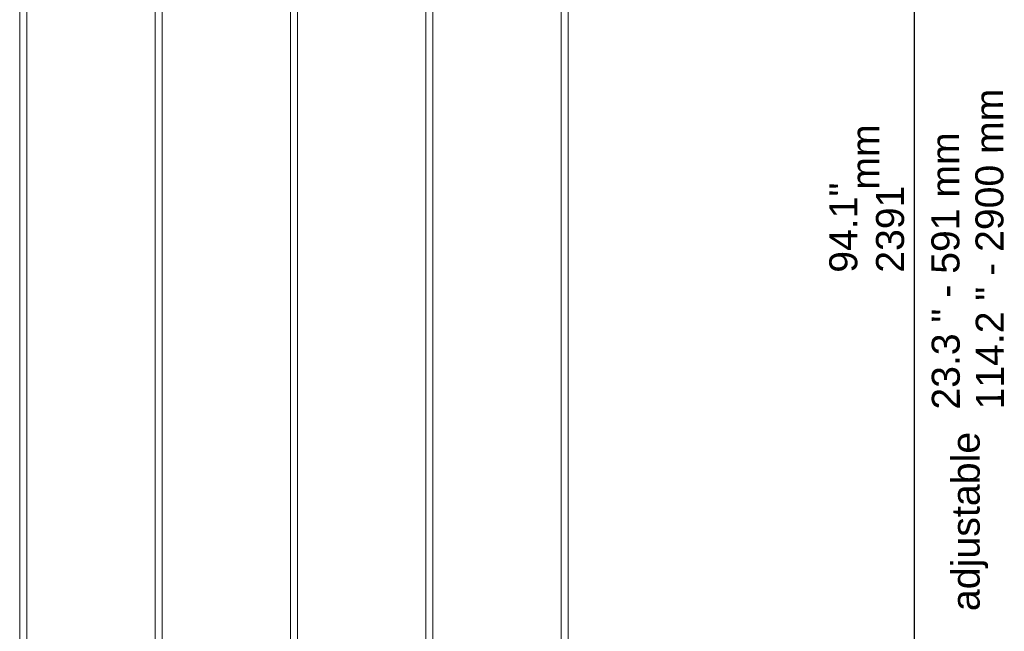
# Model space of a CAD drawing. Header units: millimetres. Extents: x 996 to 3448, y 154 to 3513.
# Tile 4 of 6: x 2483 to 3448, y 2314 to 2914. Entities that reach past the tile are written whole.
import ezdxf

# ---------------------------------------------------------------- set-up
doc = ezdxf.new("R2010")
doc.units = ezdxf.units.MM
doc.header["$LTSCALE"] = 12
for name, color, linetype, lineweight in [('Symbol (ISO)', 7, 'Continuous', 25), ('Widoczne (ISO)', 7, 'Continuous', 50), ('Wymiar (ISO)', 7, 'Continuous', 25)]:
    doc.layers.add(name, color=color, linetype=linetype, lineweight=lineweight)
doc.styles.add('Tekst notatki (ISO)', font='arial.ttf')
doc.dimstyles.new('Domyślne (ISO)', dxfattribs={"dimscale": 12, "dimtxt": 2.3, "dimasz": 2.5, "dimexe": 3.175, "dimexo": 0, "dimgap": 0.762, "dimtad": 1, "dimdec": 1, "dimlfac": 0.03937, "dimzin": 0, "dimdsep": 46, "dimtxsty": 'Tekst notatki (ISO)', "dimcen": 0.09, "dimdle": 10, "dimclrd": 256, "dimclre": 256, "dimclrt": 256, "dimazin": 2, "dimtfac": 1, "dimtmove": 0, "dimatfit": 3, "dimfxl": 0, "dimtolj": 1, "dimlwd": -1, "dimlwe": -1, "dimarcsym": 0})

# ---------------------------------------------------------------- blocks, each defined once
blk = doc.blocks.new('*D4')
at = {"layer": 'Defpoints', "color": 0, "transparency": 16777216}
for p in [(2886.84, 3391.73), (2751.44, 1000.83), (3359.44, 1000.83)]:
    blk.add_point(p, dxfattribs=at)
at = {"layer": 'Wymiar (ISO)', "transparency": 16777216}
blk.add_line((3359.44, 3361.73), (3359.44, 1030.83), dxfattribs=at)
for points in [[(3354.44, 3361.73), (3364.44, 3361.73), (3359.44, 3391.73)], [(3354.44, 1030.83), (3364.44, 1030.83), (3359.44, 1000.83)]]:
    blk.add_solid(points, dxfattribs=at)
at = {"layer": 'Wymiar (ISO)', "transparency": 16777216, "insert": (3276.26, 2665.8), "char_height": 27.6, "attachment_point": 1, "rotation": 90, "style": 'Tekst notatki (ISO)'}
blk.add_mtext('\\A1;\\fArial|b0|i0;{\\H27.4800;94.1{"}\\P2391{\\P}', dxfattribs=at)

msp = doc.modelspace()

# ---------------------------------------------------------------- linework, layer by layer
at = {"layer": 'Widoczne (ISO)', "linetype": 'Continuous', "lineweight": 5}
for p, q in [((2482.6, 1688.23), (2482.6, 3340.23)), ((2489.6, 1688.23), (2489.6, 3340.23)), ((2615.27, 1808.23), (2615.27, 3340.23)), ((2622.27, 1808.23), (2622.27, 3340.23)), ((2747.94, 1540.23), (2747.94, 3340.23)), ((2754.94, 1540.23), (2754.94, 3340.23)), ((2880.6, 1688.23), (2880.6, 3340.23)), ((2887.6, 1688.23), (2887.6, 3340.23)), ((3013.27, 1808.23), (3013.27, 3340.23)), ((3020.27, 1808.23), (3020.27, 3340.23))]:
    msp.add_line(p, q, dxfattribs=at)

# ---------------------------------------------------------------- texts
at = {"layer": 'Symbol (ISO)', "insert": (3376.82, 2531.6), "char_height": 27.48, "width": 314.4282, "attachment_point": 1, "rotation": 90.16022, "line_spacing_factor": 0.944222, "style": 'Tekst notatki (ISO)'}
msp.add_mtext('\\fArial|b0|i0;{\\H27.4800;23.3 " - 591 mm\\P}\\fArial|b0|i0;{\\H27.4800;114.2 " - 2900 mm\\P}', dxfattribs=at)
at = {"layer": 'Symbol (ISO)', "char_height": 27.6, "attachment_point": 1, "rotation": 90, "style": 'Tekst notatki (ISO)'}
for s, insert, width in [('\\fArial|b0|i0;mm', (3297.81, 2747.11), 64.2457), ('\\fArial|b0|i0;adjustable', (3396.09, 2334.13), 175.7396)]:
    msp.add_mtext(s, dxfattribs=dict(at, insert=insert, width=width))

# ---------------------------------------------------------------- dimensions: what is measured, and where the dimension line sits
at = {"layer": 'Wymiar (ISO)'}
dim = msp.add_linear_dim(base=(3359.44, 1000.83), p1=(2886.84, 3391.73), p2=(2751.44, 1000.83), angle=90, text='\\fArial|b0|i0;{\\H27.4800;<>{"}\\P2391{\\P}', dimstyle='Domyślne (ISO)', override={"dimgap": 0.762, "dimdec": 1, "dimlfac": 0.03937, "dimpost": '\\X', "dimse1": 1, "dimse2": 1, "dimtol": 0, "dimlim": 0, "dimtp": 0, "dimtm": 0, "dimtdec": 2, "dimtofl": 0, "dimatfit": 1, "dimtvp": -0.333333}, dxfattribs=at)
dim.commit()
dim.dimension.update_dxf_attribs({"geometry": '*D4', "text_midpoint": (3359.44, 2708.28), "dimtype": 160})

doc.saveas('drawing.dxf')
